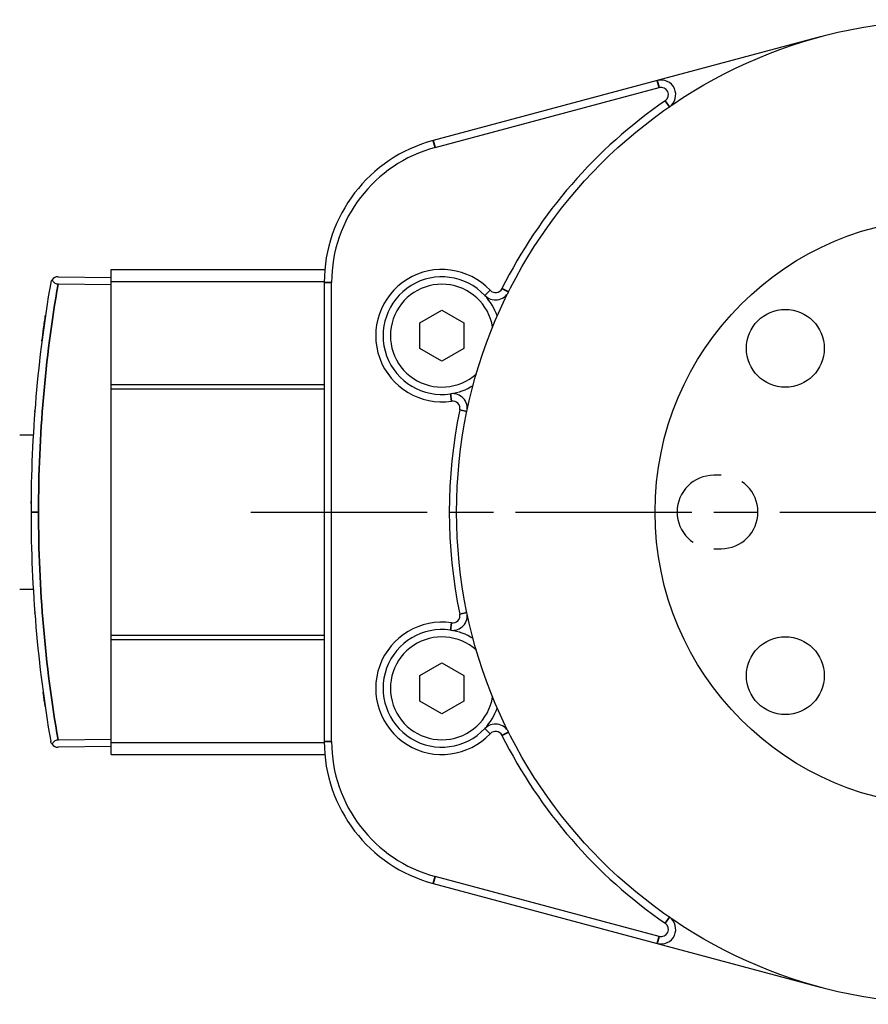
# Model space of a CAD drawing. Header units: millimetres. Extents: x 399 to 6233, y -1870 to 1602.
# Tile 128 of 164: x 4734 to 4792, y -820 to -753. Entities that reach past the tile are written whole.
import ezdxf

# ---------------------------------------------------------------- set-up
doc = ezdxf.new("R2010")
doc.units = ezdxf.units.MM
doc.linetypes.add('AM_ISO08W050', pattern=[18, 12, -1.5, 3, -1.5])
doc.linetypes.add('HIDDEN', pattern=[9.525, 6.35, -3.175])
for name, color, linetype, lineweight in [('AM_7', 4, 'AM_ISO08W050', 25), ('可見 (ISO)', 7, 'Continuous', 25), ('窄部可見 (ISO)', 7, 'Continuous', 35)]:
    doc.layers.add(name, color=color, linetype=linetype, lineweight=lineweight)

msp = doc.modelspace()

# ---------------------------------------------------------------- linework, layer by layer
at = {"color": 1, "linetype": 'HIDDEN', "lineweight": 25}
for p, q in [((4781.764, -784.444), (4781.264, -784.444)), ((4781.264, -789.444), (4781.764, -789.444))]:
    msp.add_line(p, q, dxfattribs=at)
at = {"color": 7}
for centre, radius in [((4797.264, -786.944), 20), ((4786.127, -775.807), 2.65), ((4786.127, -798.081), 2.65)]:
    msp.add_circle(centre, radius, dxfattribs=at)
at = {"color": 1, "linetype": 'HIDDEN', "lineweight": 25}
for centre, start, end in [((4781.264, -786.944), 90, 270), ((4781.764, -786.944), 270, 90)]:
    msp.add_arc(centre, 2.5, start, end, dxfattribs=at)
at = {"layer": 'AM_7'}
msp.add_line((4749.764, -786.944), (4844.764, -786.944), dxfattribs=at)
at = {"layer": '可見 (ISO)'}
for p, q in [((4788.594, -754.585), (4777.413, -757.581)), ((4777.413, -757.581), (4762.176, -761.664)), ((4762.306, -762.147), (4777.542, -758.064)), ((4740.264, -771.266), (4740.264, -770.444)), ((4740.264, -770.444), (4754.803, -770.444)), ((4736.655, -770.931), (4740.264, -770.994)), ((4740.264, -771.494), (4736.655, -771.431)), ((4740.264, -778.266), (4740.264, -771.266)), ((4740.264, -771.266), (4754.765, -771.266)), ((4754.764, -771.323), (4754.764, -802.565)), ((4755.264, -802.565), (4755.264, -771.323)), ((4761.264, -774.078), (4762.764, -773.212)), ((4762.764, -773.212), (4764.264, -774.078)), ((4761.264, -775.81), (4761.264, -774.078)), ((4764.264, -774.078), (4764.264, -775.81)), ((4762.764, -776.676), (4761.264, -775.81)), ((4764.264, -775.81), (4762.764, -776.676)), ((4740.264, -778.566), (4740.264, -778.266)), ((4740.264, -778.266), (4754.764, -778.266)), ((4740.264, -795.322), (4740.264, -778.566)), ((4740.264, -778.566), (4754.764, -778.566)), ((4735.044, -780.444), (4735.044, -780.463)), ((4735.046, -780.444), (4735.044, -780.444)), ((4734.044, -781.694), (4734.965, -781.694)), ((4734.044, -792.194), (4734.965, -792.194)), ((4735.044, -793.425), (4735.044, -793.444)), ((4735.046, -793.444), (4735.044, -793.444)), ((4740.264, -795.622), (4740.264, -795.322)), ((4740.264, -795.322), (4754.764, -795.322)), ((4740.264, -802.622), (4740.264, -795.622)), ((4740.264, -795.622), (4754.764, -795.622)), ((4761.264, -798.078), (4762.764, -797.212)), ((4762.764, -797.212), (4764.264, -798.078)), ((4761.264, -799.81), (4761.264, -798.078)), ((4764.264, -798.078), (4764.264, -799.81)), ((4762.764, -800.676), (4761.264, -799.81)), ((4764.264, -799.81), (4762.764, -800.676)), ((4736.655, -802.457), (4740.264, -802.394)), ((4740.264, -803.444), (4740.264, -802.622)), ((4740.264, -802.622), (4754.765, -802.622)), ((4740.264, -802.894), (4736.655, -802.957)), ((4740.264, -803.444), (4754.803, -803.444)), ((4777.542, -815.823), (4762.306, -811.741)), ((4762.176, -812.224), (4777.413, -816.306)), ((4777.413, -816.306), (4788.594, -819.302))]:
    msp.add_line(p, q, dxfattribs=at)
msp.add_circle((4797.264, -786.944), 33.5, dxfattribs=at)
for centre, radius, start, end in [((4777.671, -758.547), 1, 304.60486, 105), ((4777.671, -758.547), 0.5, 304.60486, 105), ((4797.264, -786.944), 34, 124.60486, 153.43906), ((4764.764, -771.323), 10, 105, 180), ((4764.764, -771.323), 9.5, 105, 180), ((4762.764, -774.944), 4.5, 43.26168, 278.3803), ((4736.646, -771.431), 0.5, 89, 143.94785), ((4762.764, -774.944), 4, 43.26168, 278.3803), ((4762.764, -774.944), 3.5, 9.53452, 312.10746), ((4766.406, -771.517), 0.5, 223.26168, 333.43906), ((4766.406, -771.517), 1, 223.26168, 333.43906), ((4762.764, -774.944), 4, 19.53876, 43.26168), ((4762.764, -774.944), 4, 278.3803, 302.10322), ((4763.493, -779.891), 1, 348.20293, 98.3803), ((4763.493, -779.891), 0.5, 348.20293, 98.3803), ((4797.264, -786.944), 34, 168.20293, 191.79707), ((4763.493, -793.997), 1, 261.6197, 11.79707), ((4763.493, -793.997), 0.5, 261.6197, 11.79707), ((4762.764, -798.944), 4.5, 81.6197, 316.73832), ((4762.764, -798.944), 4, 81.6197, 316.73832), ((4762.764, -798.944), 4, 57.89678, 81.6197), ((4762.764, -798.944), 3.5, 47.89254, 350.46548), ((4762.764, -798.944), 4, 316.73832, 340.46124), ((4766.406, -802.371), 1, 26.56094, 136.73832), ((4766.406, -802.371), 0.5, 26.56094, 136.73832), ((4764.764, -802.565), 10, 180, 255), ((4764.764, -802.565), 9.5, 180, 255), ((4797.264, -786.944), 34, 206.56094, 235.39514), ((4736.646, -802.457), 0.5, 216.05215, 271), ((4777.671, -815.341), 1, 255, 55.39514), ((4777.671, -815.341), 0.5, 255, 55.39514)]:
    msp.add_arc(centre, radius, start, end, dxfattribs=at)
for centre, major_axis, ratio, start_param, end_param in [((4736.642, -771.43), (-0.141, -0.477), 0.995312, 4.369207, 4.829256), ((4826.287, -786.944), (0, 91.487), 0.999849, 1.399461, 1.570796), ((4826.287, -786.944), (0, 91.487), 0.999849, 1.570796, 1.742132)]:
    msp.add_ellipse(centre, major_axis=major_axis, ratio=ratio, start_param=start_param, end_param=end_param, dxfattribs=at)
for points, knots in [([(4736.242, -771.137), (4736.254, -771.174), (4736.272, -771.211), (4736.317, -771.278), (4736.345, -771.309), (4736.415, -771.364), (4736.457, -771.388), (4736.529, -771.413), (4736.554, -771.42), (4736.605, -771.428), (4736.63, -771.431), (4736.655, -771.431)], [0.000001, 0.000001, 0.000001, 0.000001, 0.01628047, 0.01628047, 0.03135216, 0.03135216, 0.04744189, 0.04744189, 0.05543057, 0.05543057, 0.06301774, 0.06301774, 0.06301774, 0.06301774]), ([(4735.558, -775.305), (4735.593, -775.028), (4735.632, -774.735), (4735.713, -774.146), (4735.757, -773.842), (4735.798, -773.56)], [0, 0, 0, 0, 0.0872878, 0.0872878, 0.1785997, 0.1785997, 0.1785997, 0.1785997]), ([(4735.331, -777.235), (4735.331, -777.235), (4735.331, -777.235), (4735.331, -777.233), (4735.331, -777.231), (4735.332, -777.228), (4735.332, -777.228), (4735.332, -777.227), (4735.332, -777.227), (4735.332, -777.227), (4735.332, -777.227), (4735.332, -777.227), (4735.332, -777.227), (4735.332, -777.227), (4735.332, -777.227), (4735.332, -777.227)], [0.03167764, 0.03167764, 0.03167764, 0.03167764, 0.03790427, 0.03790427, 0.04735416, 0.04735416, 0.04912573, 0.04912573, 0.04979007, 0.04979007, 0.05003919, 0.05003919, 0.05013261, 0.05013261, 0.05015244, 0.05015244, 0.05015244, 0.05015244]), ([(4735.071, -780.093), (4735.071, -780.093), (4735.071, -780.093), (4735.071, -780.092), (4735.071, -780.09), (4735.072, -780.087), (4735.072, -780.085), (4735.072, -780.076), (4735.073, -780.071), (4735.073, -780.068), (4735.073, -780.067), (4735.073, -780.067)], [0, 0, 0, 0, 0.00048828, 0.00048828, 0.00439455, 0.00439455, 0.01220717, 0.01220717, 0.04346505, 0.04346505, 0.05664161, 0.05664161, 0.05664161, 0.05664161]), ([(4735.073, -793.82), (4735.073, -793.82), (4735.073, -793.82), (4735.073, -793.82), (4735.073, -793.819), (4735.073, -793.814), (4735.072, -793.807), (4735.071, -793.795), (4735.071, -793.795), (4735.071, -793.794), (4735.071, -793.794), (4735.071, -793.794), (4735.071, -793.794), (4735.071, -793.794)], [0.03709141, 0.03709141, 0.03709141, 0.03709141, 0.03863998, 0.03863998, 0.05156371, 0.05156371, 0.09034804, 0.09034804, 0.09216536, 0.09216536, 0.09225054, 0.09225054, 0.09227034, 0.09227034, 0.09227034, 0.09227034]), ([(4735.332, -796.659), (4735.331, -796.656), (4735.331, -796.655), (4735.331, -796.653), (4735.331, -796.652), (4735.331, -796.652)], [0, 0, 0, 0, 0.01056802, 0.01056802, 0.0170899, 0.0170899, 0.0170899, 0.0170899]), ([(4735.775, -800.168), (4735.735, -799.891), (4735.693, -799.597), (4735.649, -799.274), (4735.644, -799.241), (4735.64, -799.208)], [0, 0, 0, 0, 0.087812, 0.087812, 0.09776505, 0.09776505, 0.09776505, 0.09776505]), ([(4736.072, -802.063), (4736.072, -802.063), (4736.072, -802.063), (4736.072, -802.062), (4736.072, -802.061), (4736.071, -802.059), (4736.071, -802.059), (4736.071, -802.058), (4736.071, -802.058), (4736.071, -802.057), (4736.071, -802.057), (4736.071, -802.057), (4736.071, -802.057), (4736.071, -802.057), (4736.071, -802.057), (4736.071, -802.057)], [0.03708182, 0.03708182, 0.03708182, 0.03708182, 0.04122286, 0.04122286, 0.04853901, 0.04853901, 0.05128229, 0.05128229, 0.05231101, 0.05231101, 0.05269678, 0.05269678, 0.05273295, 0.05273295, 0.05275274, 0.05275274, 0.05275274, 0.05275274]), ([(4736.089, -802.163), (4736.089, -802.163), (4736.089, -802.163), (4736.089, -802.162), (4736.089, -802.161), (4736.088, -802.159), (4736.088, -802.158), (4736.088, -802.158), (4736.088, -802.157), (4736.088, -802.157), (4736.088, -802.157), (4736.088, -802.157), (4736.088, -802.157), (4736.088, -802.157), (4736.088, -802.157), (4736.088, -802.157)], [0.03710347, 0.03710347, 0.03710347, 0.03710347, 0.04120406, 0.04120406, 0.04847884, 0.04847884, 0.05120662, 0.05120662, 0.05222953, 0.05222953, 0.05261311, 0.05261311, 0.05275696, 0.05275696, 0.05277045, 0.05277045, 0.05277045, 0.05277045]), ([(4736.242, -802.751), (4736.219, -802.72), (4736.201, -802.686), (4736.175, -802.626), (4736.166, -802.599), (4736.157, -802.562), (4736.155, -802.552), (4736.154, -802.542)], [-0.02749976, -0.02749976, -0.02749976, -0.02749976, -0.0118446, -0.0118446, 0, 0, 0.00422445, 0.00422445, 0.00422445, 0.00422445]), ([(4736.655, -802.457), (4736.63, -802.457), (4736.605, -802.46), (4736.554, -802.468), (4736.529, -802.475), (4736.457, -802.5), (4736.415, -802.524), (4736.345, -802.579), (4736.317, -802.61), (4736.272, -802.677), (4736.254, -802.714), (4736.242, -802.751)], [0.00000013, 0.00000013, 0.00000013, 0.00000013, 0.00755658, 0.00755658, 0.01551346, 0.01551346, 0.03152563, 0.03152563, 0.04651129, 0.04651129, 0.06269655, 0.06269655, 0.06269655, 0.06269655])]:
    msp.add_open_spline(points, degree=3, knots=knots, dxfattribs=at)
msp.add_open_spline([(4734.816, -786.366), (4734.817, -786.313), (4734.817, -786.26), (4734.817, -786.207)], degree=3, dxfattribs=at)
at = {"layer": '窄部可見 (ISO)'}
for p, q in [((4777.413, -757.581), (4777.542, -758.064)), ((4778.239, -759.371), (4777.955, -758.959)), ((4762.176, -761.664), (4762.306, -762.147)), ((4754.764, -771.323), (4755.264, -771.323)), ((4767.3, -771.964), (4766.853, -771.741)), ((4765.677, -772.203), (4766.041, -771.86)), ((4763.347, -778.901), (4763.42, -779.396)), ((4764.472, -780.095), (4763.983, -779.993)), ((4735.323, -786.944), (4734.814, -786.944)), ((4763.983, -793.895), (4764.472, -793.793)), ((4763.347, -794.987), (4763.42, -794.492)), ((4765.677, -801.685), (4766.041, -802.028)), ((4767.3, -801.923), (4766.853, -802.147)), ((4754.764, -802.565), (4755.264, -802.565)), ((4762.176, -812.224), (4762.306, -811.741)), ((4778.239, -814.517), (4777.955, -814.929)), ((4777.413, -816.306), (4777.542, -815.823))]:
    msp.add_line(p, q, dxfattribs=at)
for centre, major_axis, ratio, start_param, end_param in [((4804.408, -785.062), (-6.784, -78.998), 0.870289, 4.614054, 4.810741), ((4736.248, -771.987), (-0.197, 0.033), 0.950561, 0, 0.010154), ((4735.27, -780.123), (-0.199, 0.015), 0.994059, 0, 0.045188), ((4804.408, -788.826), (6.784, -78.998), 0.870289, 4.614037, 4.810724), ((4735.545, -796.77), (-0.199, -0.022), 0.947987, 0, 0.043605)]:
    msp.add_ellipse(centre, major_axis=major_axis, ratio=ratio, start_param=start_param, end_param=end_param, dxfattribs=at)

doc.saveas('drawing.dxf')
